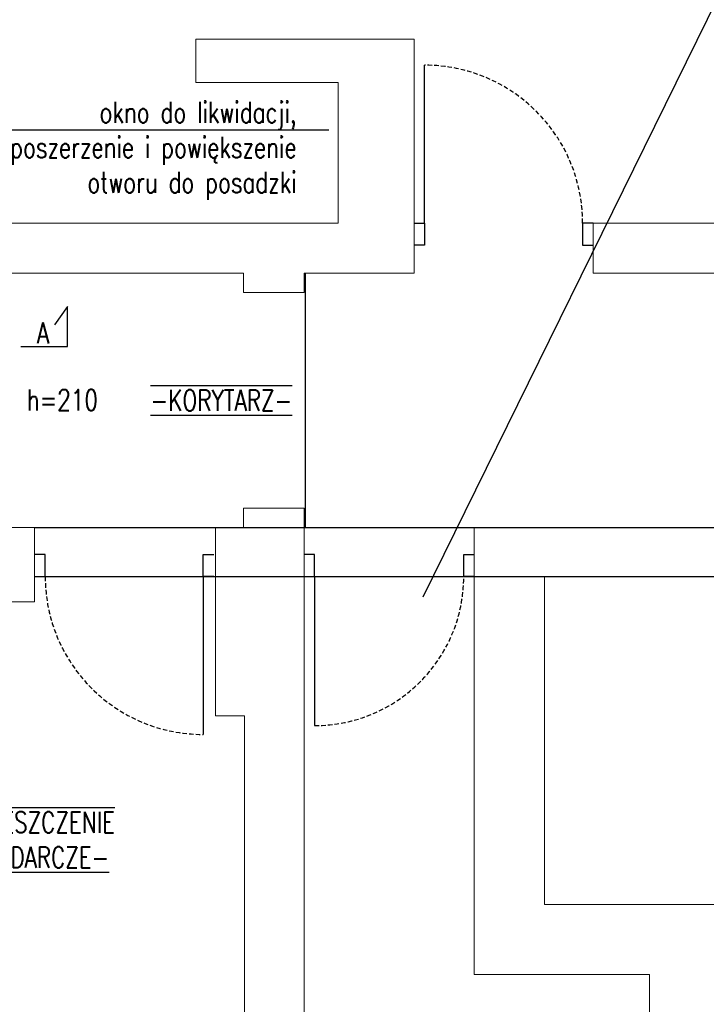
# Model space of a CAD drawing. Header units: millimetres. Extents: x -21704 to 5331, y -5040 to 4960.
# Tile 8 of 10: x 102 to 493, y -272 to 289. Entities that reach past the tile are written whole.
import ezdxf
from ezdxf import colors
from ezdxf.entities.mleader import LeaderData, LeaderLine
from ezdxf.math import Vec2, Vec3

# ---------------------------------------------------------------- set-up
doc = ezdxf.new("R2010")
doc.units = ezdxf.units.MM
doc.header["$LTSCALE"] = 0.2
doc.header["$MEASUREMENT"] = 0
doc.linetypes.add('HIDDENX2', pattern=[19.05, 12.7, -6.35])
for name, color, linetype in [('_podkład', 7, 'Continuous'), ('_Xref-mapa', 7, 'Continuous'), ('A-drzwi', 3, 'Continuous'), ('A-opis', 7, 'Continuous'), ('A-ściany', 140, 'Continuous')]:
    doc.layers.add(name, color=color, linetype=linetype)
doc.layers.add('_pomoc', color=15, linetype='Continuous', plot=False)
doc.styles.add('Arch-Dim', font='romans.shx', dxfattribs={"width": 0.75})
picture_1 = doc.add_image_def('image1.jpg', size_in_pixel=(4962, 3506))

# ---------------------------------------------------------------- blocks, each defined once
blk = doc.blocks.new('_Dot')
at = {"color": 0, "linetype": 'ByBlock', "lineweight": -2}
blk.add_line((-0.5, 0), (-1, 0), dxfattribs=at)
at = {"color": 0, "linetype": 'ByBlock', "const_width": 0.5}
blk.add_lwpolyline([(-0.25, 0, 1), (0.25, 0, 1)], format="xyb", close=True, dxfattribs=at)

msp = doc.modelspace()

# ---------------------------------------------------------------- linework, layer by layer
at = {"color": 1}
msp.add_circle((331.463, -39.603), 5000, dxfattribs=at)
at = {"layer": '_pomoc'}
for p, q in [((264.365, -0.459), (264.365, 144.541)), ((110.076, 0), (1004.517, 0)), ((110.076, -28), (1004.517, -28))]:
    msp.add_line(p, q, dxfattribs=at)
at = {"layer": '_Xref-mapa', "color": 1}
msp.add_line((331.463, -39.603), (2480.963, 4336.007), dxfattribs=at)
at = {"layer": 'A-drzwi'}
for p, q in [((332.217, 173.5), (332.217, 263.5)), ((206.076, -28), (206.076, -118)), ((269.531, -28), (269.531, -112.954))]:
    msp.add_line(p, q, dxfattribs=at)
for points in [[(326.217, 173.5), (332.217, 173.5), (332.217, 161), (326.217, 161)], [(428.217, 173.5), (422.217, 173.5), (422.217, 161), (428.217, 161)], [(110.076, -28), (116.076, -28), (116.076, -15.5), (110.076, -15.5)], [(212.076, -28), (206.076, -28), (206.076, -15.5), (212.076, -15.5)], [(263.531, -28), (269.531, -28), (269.531, -15.5), (263.531, -15.5)], [(360.485, -28), (354.485, -28), (354.485, -15.5), (360.485, -15.5)]]:
    msp.add_lwpolyline(points, dxfattribs=at)
at = {"layer": 'A-drzwi', "color": 1, "linetype": 'HIDDENX2'}
for centre, radius, start, end in [((332.217, 173.5), 90, 0, 90), ((206.076, -28), 90, 180, 270), ((269.531, -28), 84.954, 270, 0)]:
    msp.add_arc(centre, radius, start, end, dxfattribs=at)
at = {"layer": 'A-opis', "transparency": 33554679}
msp.add_lwpolyline([(102.231, 103.09), (128.828, 103.09), (128.828, 125.921), (121.296, 115.565)], dxfattribs=at)
at = {"layer": 'A-ściany', "lineweight": 0}
msp.add_line((428.217, 145), (428.217, 173.5), dxfattribs=at)
for points in [[(326.217, 145), (326.217, 278.359), (201.969, 278.359), (201.969, 253.592), (283.027, 253.592), (283.027, 173.5), (0, 173.5)], [(682.183, 173.5), (428.217, 173.5)], [(-41, 145), (229.038, 145), (229.038, 134), (263.531, 134), (263.531, 145), (326.217, 145)], [(428.217, 145), (515.038, 145), (515.038, 134), (549.531, 134), (549.531, 145), (682.183, 145)], [(0, -378.607), (263.531, -378.607), (263.531, 11), (229.038, 11), (229.038, 0), (213.179, 0), (213.179, -107.324), (229.531, -107.324), (229.531, -344.607), (0, -344.607)], [(0, -42.336), (110.076, -42.336), (110.076, -28), (110.076, -28), (110.076, 0), (0, 0)], [(0, -478.607), (460.401, -478.607), (460.401, -254.863), (360.485, -254.863), (360.485, 0), (515.038, 0)], [(500.405, -478.607), (500.405, -214.859), (400.489, -214.859), (400.489, -28), (806.939, -28)]]:
    msp.add_lwpolyline(points, dxfattribs=at)

# ---------------------------------------------------------------- texts
at = {"layer": 'A-opis', "color": 52, "char_height": 12, "attachment_point": 5, "style": 'Arch-Dim'}
for s, insert, width in [('\\pxt4;A', (114.784, 110.906), 9.32444), ('\\pxt4;{\\L\\O-KORYTARZ-}', (216.401, 72.464), 129.01457), ('\\pxt4;{\\O-POMIESZCZENIE\\L \\oGOSPODARCZE-}', (103.939, -178.051), 129.01457)]:
    msp.add_mtext(s, dxfattribs=dict(at, insert=insert, width=width))

# ---------------------------------------------------------------- pictures from other files: only their frames are drawn
at = {"layer": '_podkład', "color": 1}
image = msp.add_image(picture_1, insert=(-249.283, -2329.876), size_in_units=(4201.16, 2968.413), rotation=0.189585, dxfattribs=at)
image.dxf.flags = 6

# ---------------------------------------------------------------- leaders
at = {"layer": 'A-opis'}
ml = msp.add_multileader_mtext('Standard', dxfattribs=at)
ml.set_content('\\pxt4;okno do likwidacji, poszerzenie i powiększenie otworu do posadzki', color=256, style='Arch-Dim')
ml.set_leader_properties(color=30)
ml.set_arrow_properties(name='DOT')
ml.build(insert=Vec2(0, 0))
ml.multileader.update_dxf_attribs({"text_left_attachment_type": 6, "text_right_attachment_type": 6, "dogleg_length": 2, "arrow_head_size": 5})
ctx = ml.context
ctx.base_point, ctx.char_height, ctx.arrow_head_size, ctx.landing_gap_size, ctx.plane_origin, ctx.plane_y_axis = Vec3(75.465, 226.731), 12, 5, 0.2, Vec3(-885.318, 4370.526), Vec3(0, -1)
ctx.left_attachment, ctx.right_attachment, ctx.text_align_type = 6, 6, 2
notes = []
notes.append((ctx, [(0, (1, 1, 0), (73.465, 226.731), (1, 0), 2, [(0, [(-29.5, 94.401)], 0, [])])]))
ctx.mtext.insert, ctx.mtext.width, ctx.mtext.alignment = Vec3(259.265, 242.691), 200, 3
for ctx, leaders in notes:
    for number, flags, end, landing, length, lines in leaders:
        leader = LeaderData()
        leader.index, (leader.has_last_leader_line, leader.has_dogleg_vector, leader.attachment_direction) = number, flags
        leader.last_leader_point, leader.dogleg_vector, leader.dogleg_length = Vec3(end), Vec3(landing), length
        for number, points, colour, breaks in lines:
            line = LeaderLine()
            line.index, line.vertices, line.color, line.breaks = number, Vec3.list(points), colors.encode_raw_color(colour), breaks
            leader.lines.append(line)
        ctx.leaders.append(leader)

# ---------------------------------------------------------------- next in the draw order: texts
at = {"layer": 'A-opis', "insert": (105.6, 78.716), "char_height": 12, "width": 49.55422, "attachment_point": 1, "style": 'Arch-Dim', "bg_fill": 2}
msp.add_mtext('\\pxql,t4;h=210', dxfattribs=at)

doc.saveas('drawing.dxf')
